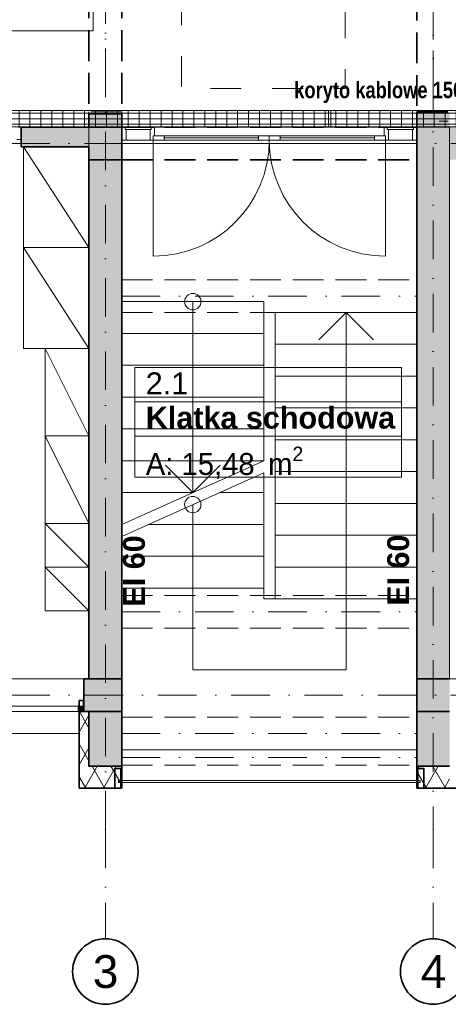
# Model space of a CAD drawing. Header units: millimetres. Extents: x 82175 to 237000, y 24756 to 471700.
# Tile 79 of 256: x 106506 to 110428, y 232200 to 241211. Entities that reach past the tile are written whole.
import ezdxf
from ezdxf.enums import TextEntityAlignment as Align

# ---------------------------------------------------------------- set-up
doc = ezdxf.new("R2010")
doc.units = ezdxf.units.MM
for name, pattern in [('Krawędzie ukryte', [3.912222, 2.822222, -1.09]), ('Kropki i Kreski', [6.702778, 3.527778, -1.763889, 0, -1.411111]), ('Przerywana', [5.644444, 2.822222, -2.822222])]:
    doc.linetypes.add(name, pattern=pattern)
for name, color, linetype, lineweight in [('#_EL - opis', 7, 'Continuous', 20), ('2DE_PRO_Cblf304L', 30, 'Continuous', 15), ('CP_DETAL', 33, 'Continuous', 9)]:
    doc.layers.add(name, color=color, linetype=linetype, lineweight=lineweight)
for name, color, linetype in [('- A - ocieplenie', 8, 'Continuous'), ('- strefy pomieszczeń', 8, 'Continuous'), ('2D - Ogólne', 8, 'Continuous'), ('Drzwi Archicad', 8, 'Continuous'), ('Instalacje - Wod_Kan', 8, 'Continuous'), ('Konstrukcja - Belki', 8, 'Continuous'), ('Konstrukcja - Przegroda Strukt.', 8, 'Continuous'), ('Konstrukcja - Siatka mod', 8, 'Continuous'), ('Konstrukcja - Stropy', 8, 'Continuous'), ('Konstrukcja - Ściany działowe', 8, 'Continuous'), ('Konstrukcja - Ściany nośne wew..P', 8, 'Continuous'), ('Konstrukcja - Ściany zewnętrzne', 8, 'Continuous'), ('Okna Archicada', 8, 'Continuous'), ('Opisy - Etykiety', 8, 'Continuous'), ('Opisy - Tekst', 8, 'Continuous'), ('Wnętrze - Umeblowanie', 8, 'Continuous')]:
    doc.layers.add(name, color=color, linetype=linetype)
doc.styles.add('CP_ATTR', font='ARIAL.TTF')
doc.styles.add('OP_100', font='ARIALN.TTF', dxfattribs={"width": 0.8, "height": 20})
doc.styles.add('STYL_AUTOMATYCZNY_1', font='arial.ttf')
doc.styles.add('STYL_AUTOMATYCZNY_2', font='arial.ttf')
doc.styles.add('STYL_AUTOMATYCZNY_6', font='txt')
doc.styles.add('STYL_AUTOMATYCZNY_7', font='txt')
pattern_1 = [(60, (-135208.59, 523986.62), (-129.90381, 75), []), (120, (-135208.59, 523986.62), (129.90381, 75), [])]

# ---------------------------------------------------------------- blocks, each defined once
blk = doc.blocks.new('2Dcblfmark100')
at = {"color": 3}
for p, q in [((-10, -50), (-10, 50)), ((10, -50), (10, 50))]:
    blk.add_line(p, q, dxfattribs=at)
blk = doc.blocks.new('2dcblf_korcf105v_b150_h105_5tuykf4')
at = {"layer": 'CP_DETAL'}
h = blk.add_hatch(dxfattribs=at)
h.set_pattern_fill('_USER', color=256, scale=100, angle=90, style=0, pattern_type=0)
h.set_pattern_definition([(90, (-3e-14, 0), (-100, 6e-15), [])])
h.paths.add_polyline_path([(0, 75), (11260, 75), (11260, -75), (0, -75)])
for p, q in [((0, 75), (11260, 75)), ((0, -75), (11260, -75))]:
    blk.add_line(p, q)
for p, q in [((11260, 50), (0, 50)), ((0, 0), (11260, 0)), ((11260, -50), (0, -50))]:
    blk.add_line(p, q, dxfattribs=at)
at = {"yscale": 1.5}
blk.add_blockref('2Dcblfmark100', (6000, 0), dxfattribs=at)
at = {"linetype": 'ByBlock', "style": 'CP_ATTR', "flags": 9}
for tag in ['NAME', 'NUMBER', 'GROUP', 'ORDER-NO', 'PRODUCER', 'COUPLERS', 'MOUNTDIST', 'MOUNTINGS', 'OTHER', 'WEIGHT', 'DIVIDER', 'COVER']:
    blk.add_attdef(tag, text='', height=0.00005, dxfattribs=at).set_placement((-0.1, 0), align=Align.MIDDLE_LEFT)

msp = doc.modelspace()

# ---------------------------------------------------------------- hatches: boundary and pattern name
at = {"layer": '- A - ocieplenie', "linetype": 'Continuous', "lineweight": 13}
h = msp.add_hatch(dxfattribs=at)
h.set_pattern_fill('Izolacja_miękka_0004', color=8, style=0, pattern_type=2)
h.set_pattern_definition(pattern_1)
h.paths.add_polyline_path([(107090, 234878.9), (107090, 234979), (107050, 234979), (107050, 234878.9)])
h = msp.add_hatch(dxfattribs=at)
h.set_pattern_fill('Izolacja_miękka_0004', color=8, style=0, pattern_type=2)
h.set_pattern_definition(pattern_1)
h.paths.add_polyline_path([(107140, 234378.8), (107140, 234878.9), (107050, 234878.9), (107050, 234378.8)])
h = msp.add_hatch(dxfattribs=at)
h.set_pattern_fill('Izolacja_miękka_0004', color=8, style=0, pattern_type=2)
h.set_pattern_definition(pattern_1)
h.paths.add_polyline_path([(107140, 234378.8), (107050, 234378.8), (107050, 234178.8)])
h = msp.add_hatch(dxfattribs=at)
h.set_pattern_fill('Izolacja_miękka_0004', color=8, style=0, pattern_type=2)
h.set_pattern_definition(pattern_1)
h.paths.add_polyline_path([(107140, 234378.8), (107050, 234178.8), (107140, 234178.8)])
h = msp.add_hatch(dxfattribs=at)
h.set_pattern_fill('Izolacja_miękka_0004', color=8, style=0, pattern_type=2)
h.set_pattern_definition(pattern_1)
h.paths.add_polyline_path([(107140, 234178.8), (107440, 234178.8), (107440, 234378.8), (107140, 234378.8)])
h = msp.add_hatch(dxfattribs=at)
h.set_pattern_fill('Izolacja_miękka_0004', color=8, style=0, pattern_type=2)
h.set_pattern_definition(pattern_1)
h.paths.add_polyline_path([(110440, 234378.8), (110140, 234378.8), (110140, 234178.8), (110440, 234178.8)])
at = {"layer": 'Konstrukcja - Ściany działowe', "linetype": 'Continuous', "lineweight": 13}
msp.add_hatch(color=8, dxfattribs=at).paths.add_polyline_path([(106520, 240048.9), (107140, 240048.9), (107140, 240228.9), (106520, 240228.9)])
at = {"layer": 'Konstrukcja - Ściany nośne wew..P', "linetype": 'Continuous', "lineweight": 13}
for points in [[(107140, 240348.8), (107140, 234378.8), (107440, 234378.8), (107440, 240348.8)], [(110440, 240368.9), (110140, 240368.9), (110140, 240228.9), (110440, 240228.9)], [(107440, 239928.9), (107440, 240228.9), (107140, 240228.9), (107140, 239928.9)], [(110140, 239928.9), (111117.4, 239928.9), (111117.4, 240228.9), (110140, 240228.9)], [(110140, 239928.9), (110440, 239928.9), (110440, 240228.9), (110140, 240228.9)], [(110440, 239928.9), (110140, 239928.9), (110140, 234378.8), (110440, 234378.8)]]:
    msp.add_hatch(color=8, dxfattribs=at).paths.add_polyline_path(points)
at = {"layer": 'Konstrukcja - Ściany zewnętrzne', "linetype": 'Continuous', "lineweight": 13}
for points in [[(107092.5, 235178.9), (107092.5, 234878.9), (107140, 234878.9), (107140, 235178.9)], [(107440, 234878.9), (107440, 235178.9), (107140, 235178.9), (107140, 234878.9)], [(110440, 234878.9), (110440, 235178.9), (110140, 235178.9), (110140, 234878.9)]]:
    msp.add_hatch(color=8, dxfattribs=at).paths.add_polyline_path(points)
at = {"layer": 'Okna Archicada', "linetype": 'Continuous', "lineweight": 13}
msp.add_hatch(color=8, dxfattribs=at).paths.add_polyline_path([(107092.5, 234878.9), (107092.5, 234928.9), (107042.5, 234928.9), (107042.5, 234878.9)])

# ---------------------------------------------------------------- linework, layer by layer
at = {"layer": '- A - ocieplenie', "color": 8, "linetype": 'Continuous', "lineweight": 35, "ltscale": 100}
for p, q in [((107050, 234878.9), (107050, 234828.9)), ((107050, 234828.9), (107050, 234678.9))]:
    msp.add_line(p, q, dxfattribs=at)
at = {"layer": '- A - ocieplenie', "color": 8, "linetype": 'Continuous', "lineweight": 35, "ltscale": 100, "flags": 128}
for points in [[(107090, 234979), (107050, 234979)], [(107050, 234979), (107050, 234878.9)], [(107090, 234878.9), (107090, 234979)], [(107050, 234878.9), (107050, 234378.8)], [(107140, 234878.9), (107050, 234878.9)], [(107050, 234878.9), (107090, 234878.9)], [(107140, 234378.8), (107140, 234878.9)], [(107050, 234178.8), (107050, 234378.8)], [(107440, 234378.8), (107140, 234378.8)], [(107440, 234378.8), (107440, 234178.8)], [(110440, 234378.8), (110140, 234378.8)], [(110140, 234378.8), (110140, 234178.8)], [(107050, 234178.8), (107440, 234178.8)], [(110140, 234178.8), (110530, 234178.8)]]:
    msp.add_lwpolyline(points, dxfattribs=at)
at = {"layer": '- strefy pomieszczeń', "color": 8, "linetype": 'Continuous', "lineweight": 13, "ltscale": 100}
for p, q in [((107559.6, 238029), (110000.2, 238029)), ((107559.6, 237714.7), (107559.6, 238029)), ((110000.2, 238029), (110000.2, 237714.7)), ((110000.2, 237714.7), (107559.6, 237714.7)), ((107559.6, 237714.7), (110000.2, 237714.7)), ((107559.6, 237400.4), (107559.6, 237714.7)), ((110000.2, 237714.7), (110000.2, 237400.4)), ((110000.2, 237400.4), (107559.6, 237400.4)), ((107559.6, 237400.4), (110000.2, 237400.4)), ((107559.6, 237024), (107559.6, 237400.4)), ((110000.2, 237400.4), (110000.2, 237024)), ((110000.2, 237024), (107559.6, 237024))]:
    msp.add_line(p, q, dxfattribs=at)
at = {"color": 8, "linetype": 'Continuous', "lineweight": 18, "ltscale": 100}
for p, q in [((108740, 238630.9), (107440, 238630.9)), ((107440, 238630.9), (107440, 238339.5)), ((108090, 238630.9), (108090, 238339.5)), ((108740, 238339.5), (108740, 238630.9)), ((110143.7, 238532), (108843.7, 238532)), ((108843.7, 238532), (108843.7, 238240.7)), ((109243.7, 238282), (109493.7, 238532)), ((109493.7, 238240.7), (109493.7, 238532)), ((109493.7, 238532), (109743.7, 238282)), ((110143.7, 238240.7), (110143.7, 238532)), ((107440, 238339.5), (108740, 238339.5)), ((108740, 238339.5), (107440, 238339.5)), ((107440, 238339.5), (107440, 238048.2)), ((108090, 238339.5), (108090, 236882.8)), ((108740, 238048.2), (108740, 238339.5)), ((110143.7, 238240.7), (108843.7, 238240.7)), ((108843.7, 238240.7), (108843.7, 237949.3)), ((108843.7, 238240.7), (110143.7, 238240.7)), ((109493.7, 235910), (109493.7, 238240.7)), ((110143.7, 237949.3), (110143.7, 238240.7)), ((107440, 238048.2), (108740, 238048.2)), ((108740, 238048.2), (107440, 238048.2)), ((107440, 238048.2), (107440, 237756.8)), ((108740, 237756.8), (108740, 238048.2)), ((110143.7, 237949.3), (108843.7, 237949.3)), ((108843.7, 237949.3), (108843.7, 237658)), ((108843.7, 237949.3), (110143.7, 237949.3)), ((110143.7, 237658), (110143.7, 237949.3)), ((107440, 237756.8), (108740, 237756.8)), ((108740, 237756.8), (107440, 237756.8)), ((107440, 237756.8), (107440, 237465.5)), ((108740, 237465.5), (108740, 237756.8)), ((110143.7, 237658), (108843.7, 237658)), ((108843.7, 237658), (108843.7, 237366.7)), ((108843.7, 237658), (110143.7, 237658)), ((110143.7, 237366.7), (110143.7, 237658)), ((107440, 237465.5), (108740, 237465.5)), ((108740, 237465.5), (107440, 237465.5)), ((107440, 237465.5), (107440, 237174.2)), ((108740, 237174.2), (108740, 237465.5)), ((110143.7, 237366.7), (108843.7, 237366.7)), ((108843.7, 237366.7), (108843.7, 237075.3)), ((108843.7, 237366.7), (110143.7, 237366.7)), ((110143.7, 237075.3), (110143.7, 237366.7)), ((107440, 237174.2), (108740, 237174.2)), ((108740, 237174.2), (107440, 237174.2)), ((107440, 237174.2), (107440, 236882.8)), ((108740, 237174.2), (107440, 236591.5)), ((108090, 236882.8), (107840, 237132.8)), ((108340, 237132.8), (108090, 236882.8)), ((108740, 237064.6), (107440, 236481.9)), ((108740, 236882.8), (108740, 237064.6)), ((110143.7, 237075.3), (108843.7, 237075.3)), ((108843.7, 237075.3), (108843.7, 236784)), ((108843.7, 237075.3), (110143.7, 237075.3)), ((110143.7, 236784), (110143.7, 237075.3)), ((107440, 236882.8), (108090, 236882.8)), ((108090, 236882.8), (107440, 236882.8)), ((107440, 236882.8), (107440, 236591.5)), ((108334.5, 236882.8), (108740, 236882.8)), ((108740, 236882.8), (108334.5, 236882.8)), ((108740, 236591.5), (108740, 236882.8)), ((108090, 236773.2), (108090, 236008.8)), ((110143.7, 236784), (108843.7, 236784)), ((108843.7, 236784), (108843.7, 236492.6)), ((108843.7, 236784), (110143.7, 236784)), ((110143.7, 236492.6), (110143.7, 236784)), ((107684.5, 236591.5), (108740, 236591.5)), ((108740, 236591.5), (107684.5, 236591.5)), ((108740, 236300.1), (108740, 236591.5)), ((107440, 236481.9), (107440, 236300.1)), ((110143.7, 236492.6), (108843.7, 236492.6)), ((108843.7, 236492.6), (108843.7, 236201.3)), ((108843.7, 236492.6), (110143.7, 236492.6)), ((110143.7, 236201.3), (110143.7, 236492.6)), ((107440, 236300.1), (108740, 236300.1)), ((108740, 236300.1), (107440, 236300.1)), ((107440, 236300.1), (107440, 236008.8)), ((108740, 236008.8), (108740, 236300.1)), ((110143.7, 236201.3), (108843.7, 236201.3)), ((108843.7, 236201.3), (108843.7, 235910)), ((108843.7, 236201.3), (110143.7, 236201.3)), ((110143.7, 235910), (110143.7, 236201.3)), ((107440, 236008.8), (108740, 236008.8)), ((108740, 236008.8), (107440, 236008.8)), ((107440, 236008.8), (107440, 235987.9)), ((108090, 236008.8), (108090, 235260)), ((108740, 235910), (108740, 236008.8)), ((107440, 235987.9), (107440, 234528.8)), ((108843.7, 235910), (108740, 235910)), ((110143.7, 235910), (108843.7, 235910)), ((108843.7, 235910), (110143.7, 235910)), ((109493.7, 235260), (109493.7, 235910)), ((110143.7, 234528.8), (110143.7, 235910)), ((108090, 235260), (109493.7, 235260)), ((107440, 234528.8), (110143.7, 234528.8))]:
    msp.add_line(p, q, dxfattribs=at)
for centre, start, end in [((108090, 238630.9), 0, 180), ((108090, 238630.9), 180, 0), ((108090, 236773.2), 0, 180), ((108090, 236773.2), 180, 0)]:
    msp.add_arc(centre, 75, start, end, dxfattribs=at)
at = {"layer": '2D - Ogólne', "color": 8, "linetype": 'Przerywana', "lineweight": 13, "ltscale": 100, "flags": 128}
msp.add_lwpolyline([(107985.1, 242081.3), (109485.1, 242081.3), (109485.1, 240581.3), (107985.1, 240581.3)], close=True, dxfattribs=at)
at = {"layer": 'Drzwi Archicad', "color": 8, "linetype": 'Continuous', "lineweight": 13, "ltscale": 100}
for p, q in [((106492, 240228.9), (106520, 240228.9)), ((106520, 240228.9), (106520, 240113.9)), ((107470, 240223.9), (107440, 240223.9)), ((107440, 240223.9), (107440, 240108.9)), ((107470, 240205.9), (107470, 240223.9)), ((107480, 240205.9), (107470, 240205.9)), ((107480, 240108.9), (107480, 240205.9)), ((107480, 240205.9), (107700, 240205.9)), ((107710, 240205.9), (107700, 240205.9)), ((107700, 240205.9), (107700, 240108.9)), ((107710, 240223.9), (107710, 240205.9)), ((107740, 240223.9), (107710, 240223.9)), ((107740, 240148.9), (107740, 240223.9)), ((109840, 240223.9), (109840, 240148.9)), ((109870, 240223.9), (109840, 240223.9)), ((109870, 240205.9), (109870, 240223.9)), ((109880, 240205.9), (109870, 240205.9)), ((109880, 240108.9), (109880, 240205.9)), ((110100, 240205.9), (109880, 240205.9)), ((110110, 240205.9), (110100, 240205.9)), ((110100, 240205.9), (110100, 240108.9)), ((110140, 240223.9), (110110, 240223.9)), ((110110, 240223.9), (110110, 240205.9)), ((110140, 240108.9), (110140, 240223.9)), ((106520, 240113.9), (106480, 240113.9)), ((107440, 240108.9), (107480, 240108.9)), ((107480, 240108.9), (107700, 240108.9)), ((107700, 240108.9), (107728, 240108.9)), ((107728, 240108.9), (107728, 240148.9)), ((107728, 240148.9), (107740, 240148.9)), ((107728, 240148.9), (107828, 240148.9)), ((107728, 240108.9), (107728, 240148.9)), ((107728, 240108.9), (107728, 239046.9)), ((107828, 240108.9), (107728, 240108.9)), ((107828, 240148.9), (107828, 240108.9)), ((108690, 240128.9), (107828, 240128.9)), ((108690, 240108.9), (108690, 240148.9)), ((108690, 240148.9), (108790, 240148.9)), ((108790, 240108.9), (108690, 240108.9)), ((108790, 240148.9), (108790, 240108.9)), ((108890, 240148.9), (108790, 240148.9)), ((108790, 240148.9), (108790, 240108.9)), ((108790, 240108.9), (108890, 240108.9)), ((108890, 240108.9), (108890, 240148.9)), ((108890, 240128.9), (109752, 240128.9)), ((109852, 240148.9), (109752, 240148.9)), ((109752, 240148.9), (109752, 240108.9)), ((109752, 240108.9), (109852, 240108.9)), ((109840, 240148.9), (109852, 240148.9)), ((109852, 240148.9), (109852, 240108.9)), ((109852, 240108.9), (109852, 240148.9)), ((109852, 240108.9), (109852, 239046.9)), ((109852, 240108.9), (109880, 240108.9)), ((109880, 240108.9), (110100, 240108.9)), ((110100, 240108.9), (110140, 240108.9))]:
    msp.add_line(p, q, dxfattribs=at)
at = {"layer": 'Drzwi Archicad', "color": 8, "linetype": 'Continuous', "lineweight": 35, "ltscale": 100}
for p, q in [((106520, 240228.9), (106520, 240113.9)), ((106520, 240228.9), (106520, 240113.9)), ((107440, 240223.9), (107440, 240228.9)), ((107440, 240108.9), (107440, 240223.9)), ((107440, 240108.9), (107440, 240223.9)), ((110140, 240223.9), (110140, 240228.9)), ((110140, 240108.9), (110140, 240223.9)), ((110140, 240108.9), (110140, 240223.9)), ((106520, 240113.9), (106520, 240048.9)), ((107440, 239928.9), (107440, 240108.9)), ((110140, 239928.9), (110140, 240108.9))]:
    msp.add_line(p, q, dxfattribs=at)
at = {"layer": 'Drzwi Archicad', "color": 8, "linetype": 'Continuous', "lineweight": 13, "ltscale": 100, "flags": 128}
for points in [[(107710, 240223.9), (107470, 240223.9), (107470, 240205.9), (107710, 240205.9)], [(107480, 240108.9), (107700, 240108.9), (107700, 240205.9), (107480, 240205.9)], [(109870, 240223.9), (110110, 240223.9), (110110, 240205.9), (109870, 240205.9)], [(109880, 240205.9), (110100, 240205.9), (110100, 240108.9), (109880, 240108.9)], [(108690, 240128.9), (107828, 240128.9), (107828, 240148.9), (108690, 240148.9)], [(108690, 240108.9), (107828, 240108.9), (107828, 240128.9), (108690, 240128.9)], [(108890, 240128.9), (109752, 240128.9), (109752, 240148.9), (108890, 240148.9)], [(108890, 240108.9), (109752, 240108.9), (109752, 240128.9), (108890, 240128.9)]]:
    msp.add_lwpolyline(points, close=True, dxfattribs=at)
at = {"layer": 'Drzwi Archicad', "color": 8, "linetype": 'Continuous', "lineweight": 13, "ltscale": 100}
for centre, start, end in [((107728, 240108.9), 270, 0), ((109852, 240108.9), 180, 270)]:
    msp.add_arc(centre, 1062, start, end, dxfattribs=at)
at = {"layer": 'Instalacje - Wod_Kan', "color": 8, "linetype": 'Continuous', "lineweight": 0, "ltscale": 100}
msp.add_line((110423, 240283.9), (110343, 240283.9), dxfattribs=at)
at = {"layer": 'Konstrukcja - Belki', "color": 8, "linetype": 'Krawędzie ukryte', "lineweight": 35, "ltscale": 100}
for p, q in [((107140, 242288.9), (107140, 240348.8)), ((107440, 242288.9), (107440, 240348.8)), ((110140, 242268.9), (110140, 240369.5)), ((107140, 240348.8), (107440, 240348.8)), ((110140, 240369.5), (110440, 240369.5)), ((107439.8, 240228.9), (110139.8, 240228.9)), ((107439.8, 239928.9), (107439.8, 240228.9)), ((110139.8, 239928.9), (110139.8, 240228.9)), ((107439.8, 239928.9), (110139.8, 239928.9))]:
    msp.add_line(p, q, dxfattribs=at)
at = {"layer": 'Konstrukcja - Belki', "color": 8, "linetype": 'Kropki i Kreski', "lineweight": 13, "ltscale": 100}
for p, q in [((107290, 242288.9), (107290, 240348.8)), ((110290, 242268.9), (110290, 240369.5)), ((107439.8, 240078.9), (110139.8, 240078.9)), ((107440, 238682), (110140, 238682)), ((107440, 235792.8), (110140, 235792.8)), ((107440, 234678.8), (110143.7, 234678.8)), ((107440, 234458.8), (110143.7, 234458.8))]:
    msp.add_line(p, q, dxfattribs=at)
at = {"layer": 'Konstrukcja - Belki', "color": 8, "linetype": 'Krawędzie ukryte', "lineweight": 13, "ltscale": 100}
for p, q in [((107440, 238832), (110140, 238832)), ((107440, 238532), (107440, 238832)), ((110140, 238532), (110140, 238832)), ((107440, 238532), (110140, 238532)), ((107440, 235942.8), (110140, 235942.8)), ((107440, 235642.8), (107440, 235942.8)), ((110140, 235642.8), (110140, 235942.8)), ((107440, 235642.8), (110140, 235642.8)), ((107440, 234828.8), (110143.7, 234828.8)), ((107440, 234528.8), (107440, 234828.8)), ((110143.7, 234528.8), (110143.7, 234828.8)), ((107440, 234528.8), (110143.7, 234528.8)), ((107440, 234528.8), (110143.7, 234528.8)), ((107440, 234388.8), (107440, 234528.8)), ((110143.7, 234388.8), (110143.7, 234528.8)), ((107440, 234388.8), (110143.7, 234388.8))]:
    msp.add_line(p, q, dxfattribs=at)
at = {"layer": 'Konstrukcja - Przegroda Strukt.', "color": 8, "linetype": 'Continuous', "lineweight": 35, "ltscale": 100, "flags": 128}
for points in [[(107430.1, 234178.8), (107376.1, 234178.8), (107376.1, 234358.8), (107430.1, 234358.8)], [(110203.3, 234178.8), (110149.3, 234178.8), (110149.3, 234358.8), (110203.3, 234358.8)]]:
    msp.add_lwpolyline(points, close=True, dxfattribs=at)
at = {"layer": 'Konstrukcja - Przegroda Strukt.', "color": 8, "linetype": 'Continuous', "lineweight": 13, "ltscale": 100, "flags": 128}
msp.add_lwpolyline([(107410.1, 234228.8), (107410.1, 234248.8), (110169.3, 234248.8), (110169.3, 234228.8)], close=True, dxfattribs=at)
at = {"layer": 'Konstrukcja - Siatka mod', "color": 8, "linetype": 'Kropki i Kreski', "lineweight": 13, "ltscale": 100}
for p, q in [((107290, 233800), (107290, 250764.8)), ((110290, 250769.5), (110290, 233800)), ((93022.5, 240078.9), (122467, 240078.9)), ((93022.5, 235028.9), (122467, 235028.9)), ((107290, 233800), (107290, 232800)), ((110290, 233800), (110290, 232800))]:
    msp.add_line(p, q, dxfattribs=at)
at = {"layer": 'Konstrukcja - Siatka mod', "color": 8, "linetype": 'Continuous', "lineweight": 35, "ltscale": 100}
for centre in [(107290, 232500), (110290, 232500)]:
    msp.add_circle(centre, 300, dxfattribs=at)
at = {"layer": 'Konstrukcja - Siatka mod', "color": 8, "linetype": 'Kropki i Kreski', "lineweight": 13, "ltscale": 100}
for p in [(107290, 233800), (107290, 233800), (110290, 233800), (110290, 233800)]:
    msp.add_point(p, dxfattribs=at)
at = {"layer": 'Konstrukcja - Stropy', "color": 8, "linetype": 'Continuous', "lineweight": 13, "ltscale": 100, "flags": 128}
for points in [[(107140, 240228.9), (110439, 240228.9), (110439, 235178.9), (122510, 235178.9), (122510, 247658.9), (95470, 247658.9), (95470, 235178.9), (107140, 235178.9)], [(107440, 238630.9), (108740, 238630.9), (108740, 238532), (110140, 238532), (110140, 240228.9), (107440, 240228.9)]]:
    msp.add_lwpolyline(points, close=True, dxfattribs=at)
at = {"layer": 'Konstrukcja - Ściany działowe', "color": 8, "linetype": 'Continuous', "lineweight": 35, "ltscale": 100}
for p, q in [((106520, 240228.9), (106520, 240113.9)), ((106520, 240113.9), (106520, 240048.9))]:
    msp.add_line(p, q, dxfattribs=at)
at = {"layer": 'Konstrukcja - Ściany działowe', "color": 8, "linetype": 'Continuous', "lineweight": 35, "ltscale": 100, "flags": 128}
for points in [[(107140, 240228.9), (106520, 240228.9)], [(106520, 240048.9), (107140, 240048.9)]]:
    msp.add_lwpolyline(points, dxfattribs=at)
at = {"layer": 'Konstrukcja - Ściany nośne wew..P', "color": 8, "linetype": 'Continuous', "lineweight": 35, "ltscale": 100}
for p, q in [((107440, 240228.9), (107140, 240228.9)), ((107440, 240228.9), (107140, 240228.9)), ((107440, 240223.9), (107440, 240228.9)), ((107440, 240108.9), (107440, 240223.9)), ((110140, 240223.9), (110140, 240228.9)), ((110140, 240228.9), (110140, 239928.9)), ((110140, 240228.9), (110140, 239928.9)), ((110140, 240108.9), (110140, 240223.9)), ((107440, 239928.9), (107440, 240108.9)), ((110140, 239928.9), (110140, 240108.9)), ((107140, 239928.9), (107440, 239928.9)), ((107140, 239928.9), (107440, 239928.9)), ((107440, 235178.9), (107140, 235178.9)), ((107440, 235178.9), (107140, 235178.9)), ((110440, 235178.9), (110140, 235178.9)), ((110440, 235178.9), (110140, 235178.9)), ((107140, 234878.9), (107440, 234878.9)), ((107140, 234878.9), (107440, 234878.9)), ((110140, 234878.9), (110440, 234878.9)), ((110140, 234878.9), (110440, 234878.9))]:
    msp.add_line(p, q, dxfattribs=at)
at = {"layer": 'Konstrukcja - Ściany nośne wew..P', "color": 8, "linetype": 'Krawędzie ukryte', "lineweight": 20, "ltscale": 100}
for p, q in [((107140, 240228.9), (107140, 239928.9)), ((107440, 234878.9), (107440, 235178.9)), ((110140, 235178.9), (110140, 234878.9))]:
    msp.add_line(p, q, dxfattribs=at)
at = {"layer": 'Konstrukcja - Ściany nośne wew..P', "color": 8, "linetype": 'Continuous', "lineweight": 20, "ltscale": 100}
msp.add_line((110140, 240228.9), (110440, 240228.9), dxfattribs=at)
at = {"layer": 'Konstrukcja - Ściany nośne wew..P', "color": 8, "linetype": 'Krawędzie ukryte', "lineweight": 20, "ltscale": 100, "flags": 128}
for points in [[(107140, 240368.9), (107140, 235178.9)], [(107440, 240368.9), (107140, 240368.9)], [(107440, 240228.9), (107440, 240368.9)], [(110140, 240368.9), (110140, 240228.9)], [(110140, 240228.9), (107440, 240228.9)], [(107440, 239928.9), (110140, 239928.9)], [(107440, 234378.8), (107440, 239928.9)], [(110140, 239928.9), (110140, 234378.8)], [(107140, 234878.9), (107140, 234378.8)]]:
    msp.add_lwpolyline(points, dxfattribs=at)
at = {"layer": 'Konstrukcja - Ściany nośne wew..P', "color": 8, "linetype": 'Continuous', "lineweight": 35, "ltscale": 100, "flags": 128}
for points in [[(107140, 240348.8), (107140, 240228.9)], [(107440, 240348.8), (107140, 240348.8)], [(107440, 240228.9), (107440, 240348.8)], [(110140, 240368.9), (110140, 240228.9)], [(107140, 240048.9), (107140, 235178.9)], [(107440, 234378.8), (107440, 239928.9)], [(110140, 239928.9), (110140, 234378.8)], [(107140, 234878.9), (107140, 234378.8)]]:
    msp.add_lwpolyline(points, dxfattribs=at)
at = {"layer": 'Konstrukcja - Ściany zewnętrzne', "color": 8, "linetype": 'Continuous', "lineweight": 35, "ltscale": 100}
for p, q in [((107092.5, 234928.9), (107092.5, 235178.9)), ((107092.5, 234878.9), (107092.5, 234928.9))]:
    msp.add_line(p, q, dxfattribs=at)
at = {"layer": 'Konstrukcja - Ściany zewnętrzne', "color": 8, "linetype": 'Continuous', "lineweight": 35, "ltscale": 100, "flags": 128}
for points in [[(107140, 235178.9), (107092.5, 235178.9)], [(107092.5, 234878.9), (107140, 234878.9)]]:
    msp.add_lwpolyline(points, dxfattribs=at)
at = {"layer": 'Okna Archicada', "color": 8, "linetype": 'Continuous', "lineweight": 13, "ltscale": 100}
for p, q in [((104372.5, 235178.9), (107092.5, 235178.9)), ((106217.5, 234928.9), (107042.5, 234928.9)), ((107042.5, 234878.9), (107042.5, 234928.9)), ((107042.5, 234928.9), (107092.5, 234928.9)), ((104372.5, 234878.9), (107092.5, 234878.9)), ((104415, 234878.9), (107050, 234878.9)), ((107042.5, 234878.9), (106217.5, 234878.9)), ((107092.5, 234878.9), (107042.5, 234878.9)), ((104415, 234678.9), (107050, 234678.9))]:
    msp.add_line(p, q, dxfattribs=at)
at = {"layer": 'Okna Archicada', "color": 8, "linetype": 'Continuous', "lineweight": 35, "ltscale": 100}
for p, q in [((107092.5, 234928.9), (107092.5, 235178.9)), ((107092.5, 234878.9), (107092.5, 234928.9)), ((107092.5, 234878.9), (107092.5, 234928.9)), ((107050, 234878.9), (107050, 234828.9)), ((107050, 234828.9), (107050, 234678.9))]:
    msp.add_line(p, q, dxfattribs=at)
at = {"layer": 'Opisy - Etykiety', "color": 8, "linetype": 'Continuous', "lineweight": 20, "ltscale": 100}
for p, q in [((107178.5, 241110.6), (107178.5, 241647.1)), ((106147, 241110.6), (107178.5, 241110.6))]:
    msp.add_line(p, q, dxfattribs=at)
at = {"layer": 'Wnętrze - Umeblowanie', "color": 8, "linetype": 'Continuous', "lineweight": 13, "ltscale": 100}
for p, q in [((106540, 240048.9), (107140, 239125.3)), ((107140, 239125.3), (106540, 239125.3)), ((106540, 239125.3), (107140, 238201.6)), ((106740, 238201.6), (107140, 237401.6)), ((107140, 237401.6), (106740, 237401.6)), ((106740, 237401.6), (107140, 236601.6)), ((106740, 236601.6), (107140, 236201.6)), ((107140, 236201.6), (106740, 236201.6)), ((106740, 236201.6), (107140, 235801.6))]:
    msp.add_line(p, q, dxfattribs=at)
at = {"layer": 'Wnętrze - Umeblowanie', "color": 8, "linetype": 'Continuous', "lineweight": 13, "ltscale": 100, "flags": 128}
for points in [[(107140, 238201.6), (107140, 240048.9), (106540, 240048.9), (106540, 238201.6)], [(107140, 236601.6), (107140, 238201.6), (106740, 238201.6), (106740, 236601.6)], [(107140, 235801.6), (107140, 236601.6), (106740, 236601.6), (106740, 235801.6)]]:
    msp.add_lwpolyline(points, close=True, dxfattribs=at)

# ---------------------------------------------------------------- block references
at = {"layer": '2DE_PRO_Cblf304L', "rotation": 180}
msp.add_blockref('2dcblf_korcf105v_b150_h105_5tuykf4', (115341.6, 240305.4), dxfattribs=at)

# ---------------------------------------------------------------- texts
at = {"layer": '#_EL - opis', "insert": (109018, 240642.9), "char_height": 150, "width": 13225.251, "attachment_point": 1, "style": 'OP_100'}
msp.add_mtext('\\fArial|b1|i0|c238|p34;koryto kablowe 150H100 montowane na wysokość 2,35m (spód koryta)', dxfattribs=at)
at = {"layer": '- strefy pomieszczeń', "color": 8, "linetype": 'Continuous', "lineweight": 13, "char_height": 200, "attachment_point": 1}
for s, insert, style in [('\\A1;{\\pql;\\pt0,100;\\fArial|b0|i0|c238|p0;\\W1.000000;2.1\\fArial|b0|i0|c238|p0;\\W1.000000;\\A1{\\H.66x;\\S^  ;}\\fArial|b0|i0|c238|p0;\\W1.000000;\\fArial|b0|i0|c238|p0;\\W1.000000;\\A1{\\H.66x;\\S^  ;}}', (107659.6, 237983.3), 'STYL_AUTOMATYCZNY_1'), ('\\A1;{\\pql;\\pt0,100;\\fArial|b1|i0|c238|p0;\\W1.000000;Klatka schodowa\\fArial|b1|i0|c238|p0;\\W1.000000;\\A1{\\H.66x;\\S^  ;}\\fArial|b1|i0|c238|p0;\\W1.000000;\\fArial|b1|i0|c238|p0;\\W1.000000;\\A1{\\H.66x;\\S^  ;}}', (107659.6, 237669), 'STYL_AUTOMATYCZNY_2'), ('\\A1;{\\pql;\\pt0,500;\\fGeneva CE|b0|i0|c0|p0;\\W1.000000;A: 15,48\\fGeneva CE|b0|i0|c0|p0;\\W1.000000;\\A1{\\H.66x;\\S^  ;}\\fGeneva CE|b0|i0|c0|p0;\\W1.000000; m\\fGeneva CE|b0|i0|c0|p0;\\W1.000000;\\A1{\\H.66x;\\S2^  ;}}', (107659.6, 237303.5), 'STYL_AUTOMATYCZNY_6')]:
    msp.add_mtext(s, dxfattribs=dict(at, insert=insert, style=style))
at = {"layer": 'Konstrukcja - Siatka mod', "color": 8, "linetype": 'Continuous', "lineweight": 13, "char_height": 300, "attachment_point": 1, "style": 'STYL_AUTOMATYCZNY_1'}
for s, insert in [('\\A1;{\\pql;\\pt0;\\fArial|b0|i0|c238|p0;\\W1.000000;3}', (107175.6, 232650)), ('\\A1;{\\pql;\\pt0;\\fArial|b0|i0|c238|p0;\\W1.000000;4}', (110175.6, 232650))]:
    msp.add_mtext(s, dxfattribs=dict(at, insert=insert))
at = {"layer": 'Opisy - Tekst', "color": 8, "linetype": 'Continuous', "lineweight": 13, "char_height": 200, "attachment_point": 1, "rotation": 90, "style": 'STYL_AUTOMATYCZNY_7'}
for insert in [(107451.4, 235839.7), (109869.1, 235846.6)]:
    msp.add_mtext('\\A1;{\\pql;\\fHelvetica|b1|i0|c238|p0;\\W1.000000;EI 60}', dxfattribs=dict(at, insert=insert))

doc.saveas('drawing.dxf')
